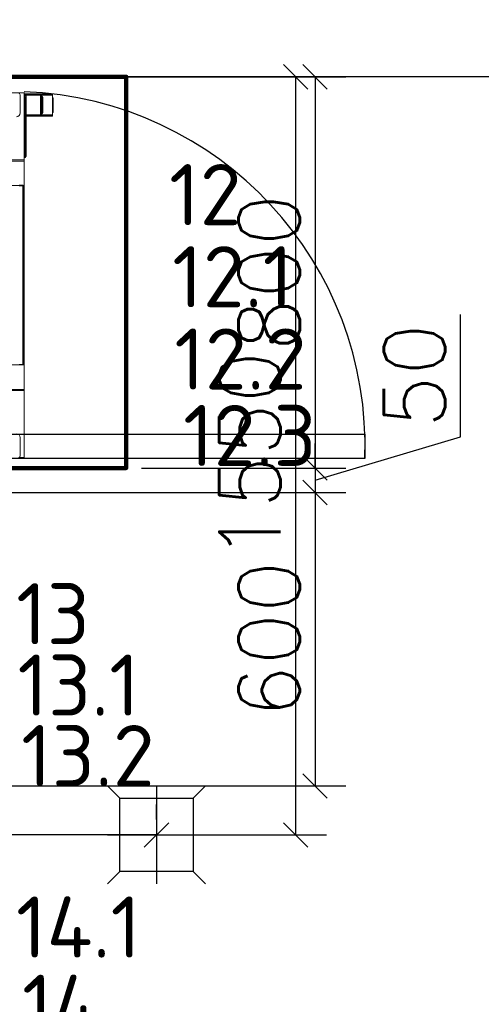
# Model space of a CAD drawing. Header units: millimetres. Extents: x -380244 to 257841, y -4400 to 11650.
# Tile 99 of 140: x 6232 to 7176, y 3334 to 5347. Entities that reach past the tile are written whole.
import ezdxf
from ezdxf import colors
from ezdxf.entities.mleader import LeaderData, LeaderLine
from ezdxf.math import Vec2, Vec3

# ---------------------------------------------------------------- set-up
doc = ezdxf.new("R2010")
doc.units = ezdxf.units.MM
for name, color, linetype in [('Door', 1, 'Continuous'), ('Equip2D', 250, 'Continuous'), ('Equip3D', 7, 'Continuous'), ('EquipAnnot', 5, 'Continuous'), ('Обмер', 6, 'Continuous'), ('Привязки Вент', 102, 'Continuous'), ('Привязки Электр', 1, 'Continuous'), ('Привязки Электр2', 1, 'Continuous'), ('Трапы', 54, 'Continuous')]:
    doc.layers.add(name, color=color, linetype=linetype)
doc.styles.add('GOST прямой', font='isocpeur.ttf', dxfattribs={"height": 2.5})
doc.styles.add('Выноски', font='isocpeur.ttf', dxfattribs={"height": 2.5})
doc.styles.add('Размеры', font='txt.shx', dxfattribs={"height": 2.5})
doc.dimstyles.new('Main', dxfattribs={"dimscale": 0, "dimtxt": 2.5, "dimasz": 1, "dimexe": 1.25, "dimexo": 0.625, "dimtad": 1, "dimdec": 1, "dimrnd": 0.5, "dimtxsty": 'Размеры', "dimblk": 'OBLIQUE', "dimcen": 2.5, "dimadec": 0, "dimazin": 0, "dimtfac": 1, "dimtdec": 1, "dimtmove": 1, "dimatfit": 2, "dimfxl": 1, "dimarcsym": 0})

# ---------------------------------------------------------------- blocks, each defined once
blk = doc.blocks.new('XEVC-0511-EPRM')
at = {"layer": 'Door'}
blk.add_lwpolyline([(0, -733), (50, -733), (50, -1479), (0, -1479)], close=True, dxfattribs=at)
blk.add_arc((27, -756), 723.5, 267.8613, 357.8613, dxfattribs=at)
at = {"layer": 'Equip2D', "color": 0, "linetype": 'Continuous', "lineweight": 0}
for p, q in [((139, -783), (139, -733)), ((141.5, -783), (141.5, -733)), ((191.5, -783), (191.5, -733)), ((558.5, -733), (558.5, -783)), ((608.5, -783), (608.5, -733)), ((611, -783), (611, -733)), ((748, -783), (748, -733)), ((2, -783), (2, -773)), ((748, -783), (2, -783)), ((43, -775), (8, -775)), ((616, -783), (616, -784.5)), ((622.9, -784.5), (616, -784.5)), ((620, -783), (620, -785)), ((620, -787), (620, -783)), ((620, -785), (623, -785)), ((621, -787), (621, -783)), ((621, -786), (621, -783)), ((622.9, -784.5), (737.1, -784.5)), ((637.5, -785), (623, -785)), ((637.5, -785), (722.5, -785)), ((637.5, -787), (637.5, -785)), ((658, -784), (642, -784)), ((642, -786), (642, -784)), ((644, -786), (644, -784)), ((649, -784), (649, -786)), ((651, -784), (651, -786)), ((656, -786), (656, -784)), ((658, -784), (658, -786)), ((700.9, -784), (695, -784)), ((695, -784), (695, -786)), ((700, -787), (700, -783)), ((700.9, -784), (700.9, -786)), ((700.9, -784), (703.6, -784)), ((702.1, -841), (702.1, -783)), ((703, -841), (703, -783)), ((703.6, -784), (703.6, -786)), ((703.6, -784), (708.4, -784)), ((705.5, -784), (705.5, -786)), ((742, -775), (707, -775)), ((710.3, -784), (708.4, -784)), ((708.4, -784), (708.4, -786)), ((710.2, -784), (710.2, -786)), ((710.3, -784), (713.6, -784)), ((713.6, -784), (713.6, -786)), ((717.2, -784), (713.6, -784)), ((717.2, -784), (724.6, -784)), ((717.2, -784), (717.2, -786)), ((718.1, -784), (718.1, -786)), ((721.8, -784), (721.8, -786)), ((737, -785), (722.5, -785)), ((722.5, -785), (722.5, -787)), ((724.6, -784), (724.6, -786)), ((724.6, -784), (728.3, -784)), ((728.3, -784), (728.3, -786)), ((737, -785), (740, -785)), ((744, -784.5), (737.1, -784.5)), ((739, -787), (739, -783)), ((739, -786), (739, -783)), ((740, -785), (740, -783)), ((740, -787), (740, -785)), ((743, -841), (743, -783)), ((743.9, -783), (743.9, -841)), ((744, -783), (744, -784.5)), ((746, -783), (746, -841)), ((623, -787), (619.5, -787)), ((623.1, -787), (620, -787)), ((621, -786), (623, -786)), ((737, -786), (623, -786)), ((737, -787), (623, -787)), ((623.1, -787), (700, -787)), ((700, -841), (700, -787)), ((700, -787), (736.9, -787)), ((740, -787), (736.9, -787)), ((737, -786), (739, -786)), ((740.5, -787), (737, -787)), ((702.1, -816.5), (743.9, -816.5)), ((702.1, -816.7), (743.9, -816.7)), ((702.1, -816.7), (743.9, -816.7)), ((702.1, -816.7), (743.9, -816.7)), ((702.1, -816.7), (743.9, -816.7)), ((702.1, -816.8), (743.9, -816.8)), ((702.1, -816.9), (743.9, -816.9)), ((702.1, -816.9), (743.9, -816.9)), ((702.1, -816.9), (743.9, -816.9)), ((743.9, -817), (702.1, -817)), ((743.9, -817.1), (702.1, -817.1)), ((743.9, -817.1), (702.1, -817.1)), ((743.9, -817.4), (702.1, -817.4)), ((743.9, -817.5), (702.1, -817.5)), ((743.9, -818.6), (702.1, -818.6)), ((743.9, -818.7), (702.1, -818.7)), ((743.9, -818.8), (702.1, -818.8)), ((743.9, -818.8), (702.1, -818.8)), ((743.9, -818.8), (702.1, -818.8)), ((743.8, -816.8), (702.2, -816.8)), ((709.7, -821.2), (736.3, -821.2)), ((700, -841), (703.3, -841)), ((703.3, -841), (710.1, -841)), ((708, -842), (708, -841)), ((708, -842), (710, -842)), ((736, -842), (710, -842)), ((735.9, -841), (710.1, -841)), ((735.9, -841), (742.7, -841)), ((736, -842), (738, -842)), ((738, -842), (738, -841)), ((742.7, -841), (746, -841))]:
    blk.add_line(p, q, dxfattribs=at)
for centre, radius, start, end in [((8, -767), 8, 208.955, 270), ((43, -767), 7.99, 270, 0), ((707, -767), 7.99, 180, 270), ((742, -767), 8, 270, 318.5904)]:
    blk.add_arc(centre, radius, start, end, dxfattribs=at)
for points in [[(616, -783), (616, -783.1), (616, -783.1), (616, -783.2)], [(744, -783), (744, -783.3), (743.9, -784), (743.5, -785), (742.8, -785.8), (742, -786.5), (741, -786.9), (740.3, -787), (740, -787)], [(619.8, -787), (619.9, -787), (619.9, -787), (620, -787)]]:
    blk.add_open_spline(points, degree=3, dxfattribs=at)
for points, knots in [([(616, -783.2), (616, -783.5), (616.1, -784.1), (616.5, -785), (617.2, -785.8), (618, -786.5), (618.9, -786.9), (619.5, -787), (619.8, -787)], [0.0275804, 0.0275804, 0.0275804, 0.0275804, 0.1666667, 0.3333333, 0.5, 0.6666667, 0.8333333, 0.9669352, 0.9669352, 0.9669352, 0.9669352]), ([(616, -784.5), (616, -784.5), (616, -784.6), (616.3, -785.1), (616.5, -785.5), (617.2, -786.2), (617.6, -786.5), (618.5, -786.9), (619, -787), (619.5, -787)], [7.303914, 7.303914, 7.303914, 7.303914, 7.457665, 7.457665, 8.942073, 8.942073, 10.426567, 10.426567, 11.890604, 11.890604, 11.890604, 11.890604]), ([(744, -784.5), (744, -784.5), (743.9, -784.6), (743.7, -785.1), (743.5, -785.5), (742.8, -786.2), (742.4, -786.5), (741.4, -786.9), (741, -787), (740.5, -787)], [-4.643594, -4.643594, -4.643594, -4.643594, -4.489866, -4.489866, -3.005467, -3.005467, -1.52096, -1.52096, -0.056822, -0.056822, -0.056822, -0.056822]), ([(702.1, -816.5), (702.1, -816.5), (702.1, -816.6), (702.1, -816.7), (702.1, -816.7), (702.2, -816.8)], [-6.020565, -6.020565, -6.020565, -6.020565, -5.50885, -5.50885, -4.754322, -4.754322, -4.754322, -4.754322]), ([(702.2, -816.8), (702.2, -816.8), (702.2, -816.8), (702.3, -816.9), (702.5, -817), (702.8, -817.3), (703, -817.4), (703.4, -817.8), (703.7, -818), (704.2, -818.5), (704.5, -818.7), (705.1, -819.2), (705.4, -819.4), (706.1, -819.9), (706.4, -820.2), (707.1, -820.6), (707.5, -820.8), (708.3, -821.2), (708.7, -821.3), (709.3, -821.3), (709.5, -821.2), (709.7, -821.2)], [57.218787, 57.218787, 57.218787, 57.218787, 57.476832, 57.476832, 58.758702, 58.758702, 60.040572, 60.040572, 61.322441, 61.322441, 62.604311, 62.604311, 63.900054, 63.900054, 65.195798, 65.195798, 66.491541, 66.491541, 67.787284, 67.787284, 68.367332, 68.367332, 68.367332, 68.367332]), ([(736.3, -821.2), (736.5, -821.2), (736.7, -821.3), (737.3, -821.3), (737.7, -821.2), (738.5, -820.8), (738.9, -820.6), (739.6, -820.2), (739.9, -819.9), (740.6, -819.4), (740.9, -819.2), (741.5, -818.7), (741.8, -818.5), (742.3, -818), (742.6, -817.8), (743, -817.4), (743.2, -817.3), (743.5, -817), (743.7, -816.9), (743.8, -816.8), (743.8, -816.8), (743.8, -816.8)], [67.207236, 67.207236, 67.207236, 67.207236, 67.787284, 67.787284, 69.083027, 69.083027, 70.378771, 70.378771, 71.674514, 71.674514, 72.970257, 72.970257, 74.252127, 74.252127, 75.533997, 75.533997, 76.815867, 76.815867, 78.097736, 78.097736, 78.355781, 78.355781, 78.355781, 78.355781]), ([(743.8, -816.8), (743.9, -816.7), (743.9, -816.7), (743.9, -816.6), (743.9, -816.5), (743.9, -816.5)], [4.75397, 4.75397, 4.75397, 4.75397, 5.50648, 5.50648, 6.020521, 6.020521, 6.020521, 6.020521])]:
    blk.add_open_spline(points, degree=3, knots=knots, dxfattribs=at)
at = {"layer": 'Equip3D', "color": 4}
for p, q in [((191.5, -781, 1386), (191.5, -773, 1386)), ((191.5, -781, 1090), (191.5, -773, 1090)), ((558.5, -781, 1386), (191.5, -781, 1386)), ((191.5, -781, 1386), (191.5, -781, 1090)), ((191.5, -781, 1090), (558.5, -781, 1090)), ((558.5, -773, 1386), (558.5, -781, 1386)), ((558.5, -781, 1090), (558.5, -773, 1090)), ((558.5, -781, 1090), (558.5, -781, 1386))]:
    blk.add_line(p, q, dxfattribs=at)
at = {"layer": 'EquipAnnot', "style": 'GOST прямой', "flags": 1}
for tag, p in [('НАИМЕНОВАНИЕ', (0, 0)), ('ОПИСАНИЕ', (0, -237.5)), ('РАЗМЕРЫ', (0, -475)), ('МОЩНОСТЬ', (0, -712.5)), ('НАПРЯЖЕНИЕ', (0, -950)), ('ВЕС', (0, -1187.5))]:
    blk.add_attdef(tag, p, '', height=125, dxfattribs=at)
at = {"layer": 'EquipAnnot', "style": 'GOST прямой'}
blk.add_attdef('НОМЕР', (305.1, -1134.3), '', height=125, dxfattribs=at)
blk = doc.blocks.new('XWVRC-0711-H подставка')
at = {"layer": 'EquipAnnot', "style": 'GOST прямой', "flags": 1}
for tag, p in [('НАИМЕНОВАНИЕ', (25, 0, 752)), ('ОПИСАНИЕ', (25, -237.5, 752)), ('РАЗМЕРЫ', (25, -475, 752)), ('ВЕС', (25, -712.5, 752))]:
    blk.add_attdef(tag, p, '', height=125, dxfattribs=at)
at = {"layer": 'EquipAnnot', "style": 'GOST прямой'}
blk.add_attdef('НОМЕР', (181.7, -774.8), '', height=125, dxfattribs=at)
blk = doc.blocks.new('Зонт 08х10')
at = {"layer": 'Equip2D', "color": 3, "lineweight": 100}
blk.add_lwpolyline([(0, 0), (800, 0), (800, -1000), (0, -1000)], close=True, dxfattribs=at)
at = {"layer": 'EquipAnnot', "style": 'GOST прямой', "flags": 1}
for tag, p in [('НАИМЕНОВАНИЕ', (0, 0)), ('ОПИСАНИЕ', (0, -201.6)), ('РАЗМЕРЫ', (0, -439.1)), ('ВЕС', (0, -676.6)), ('МОЩНОСТЬ', (0, -914.1)), ('НАПРЯЖЕНИЕ', (0, -1151.6))]:
    blk.add_attdef(tag, p, '', height=125, dxfattribs=at)
at = {"layer": 'EquipAnnot', "style": 'GOST прямой'}
blk.add_attdef('НОМЕР', (426, -1453.7), '', height=125, dxfattribs=at)
blk = doc.blocks.new('Bestmax XL')
at = {"layer": 'EquipAnnot', "style": 'GOST прямой', "flags": 1}
for tag, p, height in [('НАИМЕНОВАНИЕ', (-139.2, -195.3), 250), ('ОПИСАНИЕ', (-139.2, -432.8), 125), ('РАЗМЕРЫ', (-139.2, -670.3), 125), ('ВЕС', (-139.2, -907.8), 125)]:
    blk.add_attdef(tag, p, '', height=height, dxfattribs=at)
at = {"layer": 'EquipAnnot', "style": 'GOST прямой'}
blk.add_attdef('НОМЕР', (-55, -341.9), '', height=125, dxfattribs=at)
blk = doc.blocks.new('НСО1М-7_7Б')
at = {"layer": 'EquipAnnot', "style": 'GOST прямой', "flags": 1}
for tag, p in [('НАИМЕНОВАНИЕ', (0, 0)), ('РАЗМЕРЫ', (0, 0)), ('ОПИСАНИЕ', (0, -4.8)), ('ВЕС', (0, -4.8))]:
    blk.add_attdef(tag, p, '', height=2.5, dxfattribs=at)
at = {"layer": 'EquipAnnot', "style": 'GOST прямой'}
blk.add_attdef('НОМЕР', (339.7, -775.1), '', height=2.5, dxfattribs=at)
blk = doc.blocks.new('Жироуловитель')
at = {"layer": 'EquipAnnot', "style": 'GOST прямой', "flags": 1}
blk.add_attdef('НАИМЕНОВАНИЕ', (0, 0), '', height=125, dxfattribs=at)
at = {"layer": 'EquipAnnot', "style": 'GOST прямой'}
blk.add_attdef('НОМЕР', (111.5, -550), '', height=125, dxfattribs=at)
blk = doc.blocks.new('Кран рычаж 3D')
at = {"layer": 'EquipAnnot', "style": 'GOST прямой', "flags": 1}
for tag, p, height in [('НАИМЕНОВАНИЕ', (-199.9, -180.3), 250), ('ОПИСАНИЕ', (0, -3), 2.5), ('РАЗМЕРЫ', (0, -6), 2.5), ('МОЩНОСТЬ', (0, -9), 2.5)]:
    blk.add_attdef(tag, p, '', height=height, dxfattribs=at)
at = {"layer": 'EquipAnnot', "style": 'GOST прямой'}
blk.add_attdef('НОМЕР', (24.3, -131.6), '', height=2.5, dxfattribs=at)
blk = doc.blocks.new('ec_390834')
at = {"layer": 'EquipAnnot', "style": 'GOST прямой', "flags": 1}
for tag, p in [('НАИМЕНОВАНИЕ', (0, 0)), ('ОПИСАНИЕ', (0, -4.8)), ('РАЗМЕРЫ', (0, -9.5)), ('МОЩНОСТЬ', (0, -14.2)), ('НАПРЯЖЕНИЕ', (0, -19))]:
    blk.add_attdef(tag, p, '', height=2.5, dxfattribs=at)
at = {"layer": 'EquipAnnot', "style": 'GOST прямой'}
blk.add_attdef('НОМЕР', (385.9, -666.7), '', height=2.5, dxfattribs=at)
blk = doc.blocks.new('трап')
at = {"layer": 'Трапы'}
for p, q in [((-100, 100), (-75, 75)), ((0, 100), (0, -100)), ((100, 100), (75, 75)), ((-100, 0), (100, 0)), ((-100, -100), (-75, -75)), ((100, -100), (75, -75))]:
    blk.add_line(p, q, dxfattribs=at)
blk.add_lwpolyline([(-75, 75), (75, 75), (75, -75), (-75, -75)], close=True, dxfattribs=at)
blk = doc.blocks.new('_Oblique')
at = {"color": 0, "linetype": 'ByBlock', "lineweight": -2}
blk.add_line((-0.5, -0.5), (0.5, 0.5), dxfattribs=at)
blk = doc.blocks.new('*D385')
at = {"layer": 'Defpoints', "color": 0, "transparency": 16777216}
for p in [(5450, 3680), (5450, 3680), (6512, 3680)]:
    blk.add_point(p, dxfattribs=at)
at = {"layer": 'Трапы', "color": 0, "lineweight": -2, "transparency": 16777216}
for p, q in [((5450, 3711.3), (5450, 3742.5)), ((6512, 3711.3), (6512, 3742.5)), ((6512, 3680), (5450, 3680))]:
    blk.add_line(p, q, dxfattribs=at)
at = {"layer": 'Трапы', "color": 0, "lineweight": -2, "transparency": 16777216, "xscale": 50, "yscale": 50, "zscale": 50, "rotation": 180}
blk.add_blockref('_Oblique', (5450, 3680), dxfattribs=at)
at = {"layer": 'Трапы', "color": 0, "lineweight": -2, "transparency": 16777216, "xscale": 50, "yscale": 50, "zscale": 50}
blk.add_blockref('_Oblique', (6512, 3680), dxfattribs=at)
at = {"layer": 'Трапы', "color": 0, "transparency": 16777216, "insert": (5981, 3773.8), "char_height": 125, "attachment_point": 5, "style": 'Размеры'}
blk.add_mtext('1062', dxfattribs=at)
blk = doc.blocks.new('*D386')
at = {"layer": 'Defpoints', "color": 0, "transparency": 16777216}
for p in [(6200, 5230), (6796.5, 5230), (6512, 3680)]:
    blk.add_point(p, dxfattribs=at)
at = {"layer": 'Трапы', "color": 0, "lineweight": -2, "transparency": 16777216}
for p, q in [((6231.2, 5230), (6859, 5230)), ((6796.5, 3680), (6796.5, 5230)), ((6543.3, 3680), (6859, 3680))]:
    blk.add_line(p, q, dxfattribs=at)
at = {"layer": 'Трапы', "color": 0, "lineweight": -2, "transparency": 16777216, "xscale": 50, "yscale": 50, "zscale": 50}
for p, rotation in [((6796.5, 5230), 90), ((6796.5, 3680), 270)]:
    blk.add_blockref('_Oblique', p, dxfattribs=dict(at, rotation=rotation))
at = {"layer": 'Трапы', "color": 0, "transparency": 16777216, "insert": (6702.8, 4455), "char_height": 125, "attachment_point": 5, "rotation": 90, "style": 'Размеры'}
blk.add_mtext('1550', dxfattribs=at)
blk = doc.blocks.new('*D408')
at = {"layer": 'Defpoints', "color": 0, "transparency": 16777216}
for p in [(6450, 5230), (6450, 4430), (6836, 4430)]:
    blk.add_point(p, dxfattribs=at)
at = {"layer": 'Привязки Вент', "color": 0, "lineweight": -2, "transparency": 16777216}
for p, q in [((6481.2, 5230), (6898.5, 5230)), ((6836, 5230), (6836, 4430)), ((6481.2, 4430), (6898.5, 4430))]:
    blk.add_line(p, q, dxfattribs=at)
at = {"layer": 'Привязки Вент', "color": 0, "lineweight": -2, "transparency": 16777216, "xscale": 50, "yscale": 50, "zscale": 50}
for p, rotation in [((6836, 5230), 90), ((6836, 4430), 270)]:
    blk.add_blockref('_Oblique', p, dxfattribs=dict(at, rotation=rotation))
at = {"layer": 'Привязки Вент', "color": 0, "transparency": 16777216, "insert": (6742.3, 4830), "char_height": 125, "attachment_point": 5, "rotation": 90, "style": 'Размеры'}
blk.add_mtext('800', dxfattribs=at)
blk = doc.blocks.new('*D409')
at = {"layer": 'Defpoints', "color": 0, "transparency": 16777216}
for p in [(6450, 4430), (6050, 4380), (6836, 4380)]:
    blk.add_point(p, dxfattribs=at)
at = {"layer": 'Привязки Вент', "color": 0, "lineweight": -2, "transparency": 16777216}
for p, q in [((7132.9, 4494.1), (7132.9, 4744.1)), ((6836, 4405), (7132.9, 4494.1)), ((6836, 4430), (6836, 4480)), ((6481.2, 4430), (6898.5, 4430)), ((6836, 4430), (6836, 4380)), ((6836, 4430), (6836, 4380)), ((6081.2, 4380), (6898.5, 4380)), ((6836, 4380), (6836, 4330))]:
    blk.add_line(p, q, dxfattribs=at)
at = {"layer": 'Привязки Вент', "color": 0, "lineweight": -2, "transparency": 16777216, "xscale": 50, "yscale": 50, "zscale": 50}
for p, rotation in [((6836, 4430), 270), ((6836, 4380), 90)]:
    blk.add_blockref('_Oblique', p, dxfattribs=dict(at, rotation=rotation))
at = {"layer": 'Привязки Вент', "color": 0, "transparency": 16777216, "insert": (7039.2, 4619.1), "char_height": 125, "attachment_point": 5, "rotation": 90, "style": 'Размеры'}
blk.add_mtext('50', dxfattribs=at)
blk = doc.blocks.new('*D410')
at = {"layer": 'Defpoints', "color": 0, "transparency": 16777216}
for p in [(6050, 4380), (6050, 3780), (6836, 3780)]:
    blk.add_point(p, dxfattribs=at)
at = {"layer": 'Привязки Вент', "color": 0, "lineweight": -2, "transparency": 16777216}
for p, q in [((6081.2, 4380), (6898.5, 4380)), ((6836, 4380), (6836, 3780)), ((6081.2, 3780), (6898.5, 3780))]:
    blk.add_line(p, q, dxfattribs=at)
at = {"layer": 'Привязки Вент', "color": 0, "lineweight": -2, "transparency": 16777216, "xscale": 50, "yscale": 50, "zscale": 50}
for p, rotation in [((6836, 4380), 90), ((6836, 3780), 270)]:
    blk.add_blockref('_Oblique', p, dxfattribs=dict(at, rotation=rotation))
at = {"layer": 'Привязки Вент', "color": 0, "transparency": 16777216, "insert": (6742.3, 4080), "char_height": 125, "attachment_point": 5, "rotation": 90, "style": 'Размеры'}
blk.add_mtext('600', dxfattribs=at)

msp = doc.modelspace()

# ---------------------------------------------------------------- block references
ref = msp.add_blockref('Зонт 08х10', (5450, 4430), dxfattribs=dict(rotation=90))
ref.add_attrib('НОМЕР', '12.2', (6548.24, 4590.4), dxfattribs={"layer": 'EquipAnnot', "height": 125, "style": 'GOST прямой'})
ref = msp.add_blockref('XEVC-0511-EPRM', (5458.6, 4449.28, -100), dxfattribs=dict(rotation=90))
ref.add_attrib('НОМЕР', '12', (6537.67, 4926.51, -100), dxfattribs={"layer": 'EquipAnnot', "height": 125, "style": 'GOST прямой'})
ref = msp.add_blockref('XWVRC-0711-H подставка', (5596.44, 4456.89), dxfattribs=dict(rotation=90))
ref.add_attrib('НОМЕР', '12.1', (6544.02, 4758.69), dxfattribs={"layer": 'EquipAnnot', "height": 125, "style": 'GOST прямой'})
ref = msp.add_blockref('Bestmax XL', (5485.82, 4682.29), dxfattribs=dict(rotation=90))
ref.add_attrib('НОМЕР', '12.3', (6566.2, 4434.09), dxfattribs={"layer": 'EquipAnnot', "height": 125, "style": 'GOST прямой'})
ref = msp.add_blockref('НСО1М-7_7Б', (5450, 3730), dxfattribs=dict(rotation=90))
ref.add_attrib('НОМЕР', '13', (6225.14, 4069.66), dxfattribs={"layer": 'EquipAnnot', "height": 125, "style": 'GOST прямой'})
ref = msp.add_blockref('Жироуловитель', (5924.07, 4376.76), dxfattribs=dict(rotation=270))
ref.add_attrib('НОМЕР', '13.2', (6235.36, 3779.62), dxfattribs={"layer": 'EquipAnnot', "height": 125, "style": 'GOST прямой'})
ref = msp.add_blockref('Кран рычаж 3D', (5522.45, 4088.44), dxfattribs=dict(rotation=91.27426071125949))
ref.add_attrib('НОМЕР', '13.1', (6227.89, 3923.84), dxfattribs={"layer": 'EquipAnnot', "height": 125, "style": 'GOST прямой'})
ref = msp.add_blockref('Bestmax XL', (5497.92, 3892.11), dxfattribs=dict(rotation=90))
ref.add_attrib('НОМЕР', '14.1', (6224.71, 3429.15), dxfattribs={"layer": 'EquipAnnot', "height": 125, "style": 'GOST прямой'})
ref = msp.add_blockref('ec_390834', (5475.69, 2966.68), dxfattribs=dict(rotation=90))
ref.add_attrib('НОМЕР', '14', (6237.04, 3269.11), dxfattribs={"layer": 'EquipAnnot', "height": 125, "style": 'GOST прямой'})
at = {"layer": 'Трапы'}
msp.add_blockref('трап', (6512, 3680), dxfattribs=at)

# ---------------------------------------------------------------- dimensions: what is measured, and where the dimension line sits
at = {"layer": 'Привязки Вент'}
dim = msp.add_linear_dim(base=(6836.03, 3780), p1=(6050, 4380), p2=(6050, 3780), angle=90, dimstyle='Main', dxfattribs=at)
dim.commit()
dim.dimension.update_dxf_attribs({"geometry": '*D410', "text_midpoint": (6742.28, 4080)})
at = {"layer": 'Трапы'}
dim = msp.add_linear_dim(base=(5450, 3680), p1=(6512, 3680), p2=(5450, 3680), dimstyle='Main', dxfattribs=at)
dim.commit()
dim.dimension.update_dxf_attribs({"geometry": '*D385', "text_midpoint": (5981, 3773.75)})

# ---------------------------------------------------------------- leaders
at = {"layer": 'Привязки Электр'}
ml = msp.add_multileader_mtext('Standard', dxfattribs=at)
ml.set_content('{\\C256;Э1Ф 220 0,35кВт розетка h=2200, поз.1}', color=256, style='Выноски')
ml.set_leader_properties()
ml.build(insert=Vec2(0, 0))
ml.multileader.update_dxf_attribs({"text_left_attachment_type": 6, "text_right_attachment_type": 6, "arrow_head_size": 60, "scale": 50})
ctx = ml.context
ctx.base_point, ctx.scale, ctx.char_height, ctx.arrow_head_size, ctx.landing_gap_size, ctx.plane_origin = Vec3(-1077.42, 4942.64), 50, 125, 60, 100, Vec3(7850, 1730)
ctx.left_attachment, ctx.right_attachment, ctx.text_align_type = 6, 6, 2
notes = []
notes.append((ctx, [(0, (1, 1, 0), (2597.58, 4942.64), (-1, 0), 400, [(0, [(7850, 1730)], 0, [])])]))
ctx.mtext.insert, ctx.mtext.alignment, ctx.mtext.flow_direction = Vec3(2097.58, 5105.14), 3, 5
ml = msp.add_multileader_mtext('Standard', dxfattribs=at)
ml.set_content('Э1Ф 220 0,22кВт розетка h=50, поз.16\\PЭ1Ф 220 0,9кВт розетка h=1200, поз.17\\PЭ1Ф 220 1,6кВт розетка h=1200, поз.18\\PЭ1Ф 220 7кВт розетка h=1200, поз.19', color=256, style='Выноски')
ml.set_leader_properties()
ml.build(insert=Vec2(0, 0))
ml.multileader.update_dxf_attribs({"text_left_attachment_type": 6, "text_right_attachment_type": 6, "arrow_head_size": 60, "scale": 50})
ctx = ml.context
ctx.base_point, ctx.scale, ctx.char_height, ctx.arrow_head_size, ctx.landing_gap_size, ctx.plane_origin = Vec3(-1052.42, 3854.96), 50, 125, 60, 100, Vec3(6650, 1730)
ctx.left_attachment, ctx.right_attachment, ctx.text_align_type = 6, 6, 2
notes.append((ctx, [(0, (1, 1, 0), (2597.58, 3854.96), (-1, 0), 400, [(0, [(6750, 1730)], 0, [])])]))
ctx.mtext.insert, ctx.mtext.width, ctx.mtext.alignment, ctx.mtext.flow_direction = Vec3(2097.58, 4017.46), 3672.3145, 3, 5
for ctx, leaders in notes:
    for number, flags, end, landing, length, lines in leaders:
        leader = LeaderData()
        leader.index, (leader.has_last_leader_line, leader.has_dogleg_vector, leader.attachment_direction) = number, flags
        leader.last_leader_point, leader.dogleg_vector, leader.dogleg_length = Vec3(end), Vec3(landing), length
        for number, points, colour, breaks in lines:
            line = LeaderLine()
            line.index, line.vertices, line.color, line.breaks = number, Vec3.list(points), colors.encode_raw_color(colour), breaks
            leader.lines.append(line)
        ctx.leaders.append(leader)

# ---------------------------------------------------------------- next in the draw order: leaders
ml = msp.add_multileader_mtext('Standard', dxfattribs=at)
ml.set_content('Э3Ф 380 6,1кВт розетка h=1200, поз.22\\PЭ1Ф 220 0,3кВт розетка h=1200, поз.27.1', color=256, style='Выноски')
ml.set_leader_properties()
ml.build(insert=Vec2(0, 0))
ml.multileader.update_dxf_attribs({"text_left_attachment_type": 6, "text_right_attachment_type": 6, "arrow_head_size": 60, "scale": 50})
ctx = ml.context
ctx.base_point, ctx.scale, ctx.char_height, ctx.arrow_head_size, ctx.landing_gap_size, ctx.plane_origin = Vec3(-1177.42, 6753.64), 50, 125, 60, 100, Vec3(7925, 5230)
ctx.left_attachment, ctx.right_attachment, ctx.text_align_type = 6, 6, 2
notes = []
notes.append((ctx, [(0, (1, 1, 0), (2597.58, 6753.64), (-1, 0), 400, [(0, [(7860, 5230)], 0, [])])]))
ctx.mtext.insert, ctx.mtext.alignment, ctx.mtext.flow_direction = Vec3(2097.58, 6916.14), 3, 5
ctx.mtext.has_bg_fill, ctx.mtext.bg_color, ctx.mtext.bg_scale_factor, ctx.mtext.bg_transparency, ctx.mtext.use_window_bg_color = 1, -1027028792, 1.5, 0, 1
for ctx, leaders in notes:
    for number, flags, end, landing, length, lines in leaders:
        leader = LeaderData()
        leader.index, (leader.has_last_leader_line, leader.has_dogleg_vector, leader.attachment_direction) = number, flags
        leader.last_leader_point, leader.dogleg_vector, leader.dogleg_length = Vec3(end), Vec3(landing), length
        for number, points, colour, breaks in lines:
            line = LeaderLine()
            line.index, line.vertices, line.color, line.breaks = number, Vec3.list(points), colors.encode_raw_color(colour), breaks
            leader.lines.append(line)
        ctx.leaders.append(leader)

# ---------------------------------------------------------------- next in the draw order: linework, layer by layer
at = {"layer": 'Обмер'}
msp.add_lwpolyline([(12850, 5230), (5450, 5230), (5450, 1730), (12850, 1730)], close=True, dxfattribs=at)

# ---------------------------------------------------------------- next in the draw order: dimensions: what is measured, and where the dimension line sits
at = {"layer": 'Привязки Вент'}
for base, p1, p2, picture, middle in [((6836.03, 4430), (6450, 5230), (6450, 4430), '*D408', (6742.28, 4830)), ((6836.03, 4380), (6450, 4430), (6050, 4380), '*D409', (7039.16, 4525.31))]:
    dim = msp.add_linear_dim(base=base, p1=p1, p2=p2, angle=90, dimstyle='Main', dxfattribs=at)
    dim.commit()
    dim.dimension.update_dxf_attribs({"geometry": picture, "text_midpoint": middle})
at = {"layer": 'Трапы'}
dim = msp.add_linear_dim(base=(6796.52, 5230), p1=(6512, 3680), p2=(6200, 5230), angle=90, dimstyle='Main', dxfattribs=at)
dim.commit()
dim.dimension.update_dxf_attribs({"geometry": '*D386', "text_midpoint": (6702.77, 4455)})

# ---------------------------------------------------------------- next in the draw order: leaders
at = {"layer": 'Привязки Электр'}
ml = msp.add_multileader_mtext('Standard', dxfattribs=at)
ml.set_content('Э1Ф 220 2,5кВт розетка h=1400, поз.31\\PЭ1Ф 220 1,5кВт розетка h=1400, поз.32', color=256, style='Выноски')
ml.set_leader_properties()
ml.build(insert=Vec2(0, 0))
ml.multileader.update_dxf_attribs({"text_left_attachment_type": 6, "text_right_attachment_type": 6, "arrow_head_size": 60, "scale": 50})
ctx = ml.context
ctx.base_point, ctx.scale, ctx.char_height, ctx.arrow_head_size, ctx.landing_gap_size, ctx.plane_origin = Vec3(-1064.92, 4515.33), 50, 125, 60, 100, Vec3(7500, 1580)
ctx.left_attachment, ctx.right_attachment, ctx.text_align_type = 6, 6, 2
notes = []
notes.append((ctx, [(0, (1, 1, 0), (2597.58, 4515.33), (-1, 0), 400, [(0, [(7500, 1580)], 0, [])])]))
ctx.mtext.insert, ctx.mtext.width, ctx.mtext.alignment, ctx.mtext.flow_direction = Vec3(2097.58, 4677.83), 4126.6169, 3, 5
at = {"layer": 'Привязки Электр2', "color": 6}
ml = msp.add_multileader_mtext('Standard', dxfattribs=at)
ml.set_content('2х Э1Ф 220 1кВт розетка h=1200, Резерв', color=6, style='Выноски')
ml.set_leader_properties(color=6)
ml.build(insert=Vec2(0, 0))
ml.multileader.update_dxf_attribs({"text_left_attachment_type": 6, "text_right_attachment_type": 6, "arrow_head_size": 60, "scale": 50})
ctx = ml.context
ctx.base_point, ctx.scale, ctx.char_height, ctx.arrow_head_size, ctx.landing_gap_size, ctx.plane_origin = Vec3(-1233.67, 7212.24), 50, 125, 60, 100, Vec3(7672.5, 5230)
ctx.left_attachment, ctx.right_attachment, ctx.text_align_type = 6, 6, 2
notes.append((ctx, [(0, (1, 1, 0), (2597.58, 7212.24), (-1, 0), 400, [(0, [(7672.5, 5230)], 0, [])])]))
ctx.mtext.insert, ctx.mtext.width, ctx.mtext.alignment, ctx.mtext.flow_direction = Vec3(2097.58, 7374.74), 3347.8563, 3, 5
for ctx, leaders in notes:
    for number, flags, end, landing, length, lines in leaders:
        leader = LeaderData()
        leader.index, (leader.has_last_leader_line, leader.has_dogleg_vector, leader.attachment_direction) = number, flags
        leader.last_leader_point, leader.dogleg_vector, leader.dogleg_length = Vec3(end), Vec3(landing), length
        for number, points, colour, breaks in lines:
            line = LeaderLine()
            line.index, line.vertices, line.color, line.breaks = number, Vec3.list(points), colors.encode_raw_color(colour), breaks
            leader.lines.append(line)
        ctx.leaders.append(leader)

doc.saveas('drawing.dxf')
